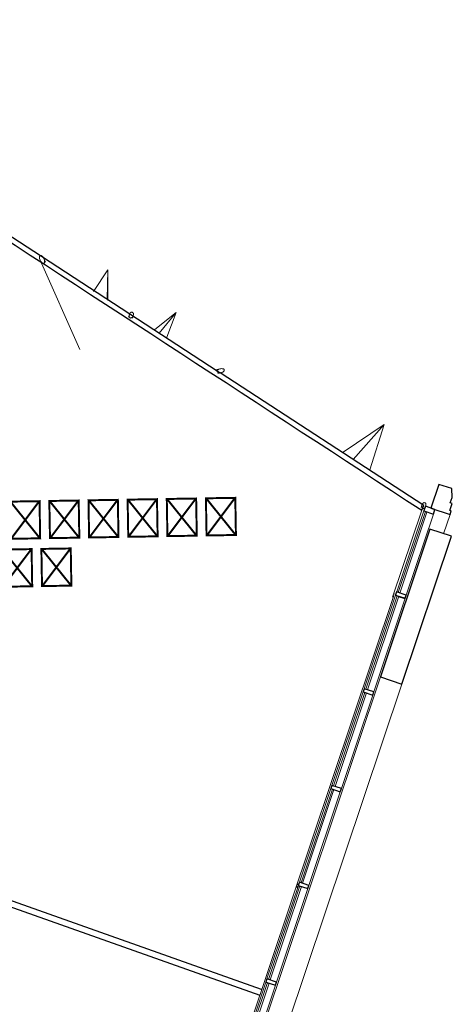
# Model space of a CAD drawing. Header units: millimetres. Extents: x 1512 to 2105, y 794 to 1149.
# Tile 241 of 256: x 1871.01 to 1877.46, y 877.12 to 891.81. Entities that reach past the tile are written whole.
import ezdxf

# ---------------------------------------------------------------- set-up
doc = ezdxf.new("R2010")
doc.units = ezdxf.units.MM
for name, color, linetype, lineweight in [('A-FLOR', 192, 'Continuous', 9), ('A-GENM', 13, 'Continuous', 9), ('A-GLAZ-CURT', 52, 'Continuous', 9), ('A-GLAZ-CWMG', 51, 'Continuous', 9), ('A-WALL', 113, 'Continuous', 9)]:
    doc.layers.add(name, color=color, linetype=linetype, lineweight=lineweight)
doc.styles.get("Standard").update_dxf_attribs({"font": 'arial.ttf'})

# ---------------------------------------------------------------- blocks, each defined once
blk = doc.blocks.new('Generic Models 2 - Generic Models 2-140614-دوم')
at = {"layer": 'A-GENM', "lineweight": 25}
for p, q in [((-83.675, 33.142), (-83.8, 32.791)), ((-83.486, 33.075), (-83.675, 33.142)), ((-83.483, 32.942), (-83.486, 33.075)), ((-83.51, 32.864), (-83.483, 32.942)), ((-83.8, 32.791), (-83.517, 32.691)), ((-83.517, 32.751), (-83.481, 32.854)), ((-83.498, 32.744), (-83.517, 32.751)), ((-83.481, 32.854), (-83.51, 32.864)), ((-83.517, 32.691), (-83.498, 32.744))]:
    blk.add_line(p, q, dxfattribs=at)
at = {"layer": 'A-GENM'}
blk.add_line((-83.618, 32.405), (-83.517, 32.691), dxfattribs=at)
blk = doc.blocks.new('Generic Models 3 - Generic Models 3-147078-دوم')
at = {"layer": 'A-GENM', "lineweight": 25}
for p, q in [((-83.82, 32.477), (-84.596, 30.285)), ((-83.502, 32.364), (-83.82, 32.477)), ((-84.278, 30.173), (-83.502, 32.364)), ((-84.596, 30.285), (-84.278, 30.173))]:
    blk.add_line(p, q, dxfattribs=at)
at = {"layer": 'A-GENM'}
for p, q in [((-89.212, 17.247), (-84.596, 30.285)), ((-84.278, 30.173), (-88.894, 17.135))]:
    blk.add_line(p, q, dxfattribs=at)
blk = doc.blocks.new('System Panel - Glazed-137446-دوم')
at = {"layer": 'A-GLAZ-CURT', "lineweight": 18}
for p, q in [((0.736, 0.049), (-0.736, 0.049)), ((-0.736, 0.049), (-0.736, 0.024)), ((-0.736, 0.024), (0.736, 0.024)), ((0.736, 0.024), (0.736, 0.049))]:
    blk.add_line(p, q, dxfattribs=at)
blk = doc.blocks.new('System Panel - Glazed-137469-دوم')
at = {"layer": 'A-GLAZ-CURT', "lineweight": 18}
for p, q in [((0.564, 0.049), (-0.71, 0.049)), ((-0.71, 0.049), (-0.71, 0.025)), ((-0.71, 0.025), (0.564, 0.025)), ((0.564, 0.025), (0.564, 0.049))]:
    blk.add_line(p, q, dxfattribs=at)
blk = doc.blocks.new('Rectangular Mullion - 50 x 150mm-137335-دوم')
at = {"layer": 'A-GLAZ-CWMG'}
for p, q in [((-84.352, 31.494), (-84.355, 31.486)), ((-84.35, 31.499), (-84.352, 31.494)), ((-84.352, 31.494), (-84.328, 31.485)), ((-84.304, 31.477), (-84.21, 31.444)), ((-84.21, 31.444), (-84.213, 31.436)), ((-84.21, 31.444), (-84.208, 31.449))]:
    blk.add_line(p, q, dxfattribs=at)
blk = doc.blocks.new('Rectangular Mullion - 50 x 150mm-137344-دوم')
at = {"layer": 'A-GLAZ-CWMG'}
for p, q in [((-83.907, 32.749), (-84.332, 31.548)), ((-83.766, 32.699), (-84.191, 31.498)), ((-84.349, 31.501), (-84.35, 31.499)), ((-84.326, 31.491), (-84.35, 31.499)), ((-84.208, 31.449), (-84.302, 31.482)), ((-84.208, 31.451), (-84.208, 31.449))]:
    blk.add_line(p, q, dxfattribs=at)
at = {"layer": 'A-GLAZ-CWMG', "lineweight": 25}
for p, q in [((-83.882, 32.82), (-83.907, 32.749)), ((-83.907, 32.749), (-83.766, 32.699)), ((-83.741, 32.77), (-83.882, 32.82)), ((-83.766, 32.699), (-83.741, 32.77))]:
    blk.add_line(p, q, dxfattribs=at)
blk = doc.blocks.new('Rectangular Mullion - 50 x 150mm-137349-دوم')
at = {"layer": 'A-GLAZ-CWMG'}
for p, q in [((-100.075, -12.921), (-99.584, -11.534)), ((-99.443, -11.584), (-99.934, -12.971))]:
    blk.add_line(p, q, dxfattribs=at)
blk = doc.blocks.new('Rectangular Mullion - 50 x 150mm-V6-دوم')
at = {"layer": 'A-GLAZ-CWMG'}
for p, q in [((-84.84, 30.114), (-84.355, 31.486)), ((-84.213, 31.436), (-84.699, 30.064))]:
    blk.add_line(p, q, dxfattribs=at)
blk = doc.blocks.new('Rectangular Mullion - 50 x 150mm-137391-دوم')
at = {"layer": 'A-GLAZ-CWMG', "lineweight": 25}
for p, q in [((-0.025, 0.075), (0.025, 0.075)), ((-0.025, -0.075), (-0.025, 0.075)), ((0.025, 0.075), (0.025, -0.075)), ((0.025, -0.075), (-0.025, -0.075))]:
    blk.add_line(p, q, dxfattribs=at)
blk = doc.blocks.new('Rectangular Mullion - 50 x 150mm-137392-دوم')
at = {"layer": 'A-GLAZ-CWMG', "lineweight": 25}
for p, q in [((-0.025, 0.075), (0.025, 0.075)), ((-0.025, -0.075), (-0.025, 0.075)), ((0.025, 0.075), (0.025, -0.075)), ((0.025, -0.075), (-0.025, -0.075))]:
    blk.add_line(p, q, dxfattribs=at)
blk = doc.blocks.new('Family2 - Family2-157024-دوم')
at = {"layer": 'A-GLAZ-CURT'}
for p, q in [((-88.245, 35.754), (-88.258, 35.715)), ((-88.201, 35.696), (-88.188, 35.735)), ((-87.872, 35.521), (-87.546, 35.771)), ((-87.807, 35.467), (-87.546, 35.771)), ((-87.807, 35.467), (-87.546, 35.771)), ((-87.694, 35.406), (-87.546, 35.771)), ((-87.872, 35.521), (-87.877, 35.515)), ((-87.694, 35.406), (-87.703, 35.397)), ((-86.906, 34.92), (-86.974, 34.904)), ((-86.97, 34.901), (-86.93, 34.911)), ((-86.94, 34.85), (-86.892, 34.862))]:
    blk.add_line(p, q, dxfattribs=at)
at = {"layer": 'A-GLAZ-CURT', "lineweight": 18, "flags": 128}
for points in [[(-88.242, 35.761), (-88.245, 35.751), (-88.248, 35.742), (-88.248, 35.732), (-88.247, 35.723), (-88.244, 35.715), (-88.24, 35.709), (-88.235, 35.704), (-88.229, 35.701), (-88.222, 35.701), (-88.215, 35.702), (-88.208, 35.706), (-88.201, 35.712), (-88.196, 35.719), (-88.191, 35.728)], [(-88.191, 35.728), (-88.187, 35.737), (-88.185, 35.747), (-88.185, 35.756), (-88.186, 35.765), (-88.188, 35.773), (-88.192, 35.78), (-88.197, 35.784), (-88.204, 35.787), (-88.21, 35.788), (-88.218, 35.786), (-88.225, 35.782), (-88.231, 35.777), (-88.237, 35.769), (-88.242, 35.761)], [(-86.93, 34.911), (-86.938, 34.905), (-86.944, 34.899), (-86.949, 34.893), (-86.951, 34.886), (-86.951, 34.88), (-86.949, 34.874), (-86.945, 34.869), (-86.938, 34.864), (-86.93, 34.861), (-86.921, 34.86), (-86.91, 34.859), (-86.899, 34.86), (-86.888, 34.863), (-86.878, 34.866), (-86.868, 34.871)], [(-86.868, 34.871), (-86.86, 34.877), (-86.853, 34.883), (-86.849, 34.889), (-86.846, 34.896), (-86.846, 34.902), (-86.848, 34.908), (-86.853, 34.913), (-86.859, 34.918), (-86.867, 34.921), (-86.877, 34.922), (-86.887, 34.923), (-86.898, 34.922), (-86.909, 34.919), (-86.92, 34.916), (-86.93, 34.911)]]:
    blk.add_lwpolyline(points, dxfattribs=at)
blk = doc.blocks.new('Family2 - Family2-157026-دوم')
at = {"layer": 'A-GLAZ-CURT'}
for p, q in [((-92.556, 38.669), (-92.568, 38.63)), ((-92.511, 38.612), (-92.498, 38.651)), ((-91.361, 38.659), (-91.732, 38.112)), ((-91.361, 38.659), (-91.245, 37.776)), ((-91.361, 38.659), (-91.284, 37.819)), ((-91.361, 38.659), (-91.284, 37.819)), ((-89.561, 36.586), (-88.993, 35.245)), ((-89.483, 36.554), (-89.506, 36.609))]:
    blk.add_line(p, q, dxfattribs=at)
at = {"layer": 'A-GLAZ-CURT', "lineweight": 18}
for p, q in [((-89.557, 36.576), (-89.551, 36.566)), ((-89.498, 36.584), (-89.501, 36.595)), ((-89.497, 36.573), (-89.498, 36.583)), ((-89.496, 36.562), (-89.497, 36.572)), ((-89.551, 36.565), (-89.544, 36.556)), ((-89.544, 36.556), (-89.537, 36.548)), ((-89.536, 36.548), (-89.53, 36.542)), ((-89.529, 36.542), (-89.522, 36.538)), ((-89.522, 36.538), (-89.516, 36.537)), ((-89.515, 36.537), (-89.51, 36.537)), ((-89.509, 36.538), (-89.505, 36.54)), ((-89.504, 36.541), (-89.501, 36.546)), ((-89.5, 36.546), (-89.498, 36.553)), ((-89.498, 36.553), (-89.497, 36.562))]:
    blk.add_line(p, q, dxfattribs=at)
at = {"layer": 'A-GLAZ-CURT', "lineweight": 18, "flags": 128}
for points in [[(-92.552, 38.677), (-92.556, 38.668), (-92.558, 38.658), (-92.558, 38.649), (-92.557, 38.64), (-92.555, 38.632), (-92.551, 38.625), (-92.546, 38.62), (-92.54, 38.618), (-92.533, 38.617), (-92.526, 38.618), (-92.519, 38.622), (-92.512, 38.627), (-92.507, 38.634), (-92.502, 38.642)], [(-92.502, 38.642), (-92.498, 38.651), (-92.496, 38.661), (-92.495, 38.671), (-92.496, 38.679), (-92.499, 38.687), (-92.503, 38.694), (-92.508, 38.699), (-92.514, 38.702), (-92.521, 38.703), (-92.528, 38.701), (-92.535, 38.698), (-92.542, 38.692), (-92.547, 38.685), (-92.552, 38.677)], [(-89.501, 36.596), (-89.505, 36.607), (-89.51, 36.618), (-89.517, 36.629), (-89.523, 36.639), (-89.531, 36.647), (-89.538, 36.653), (-89.545, 36.657), (-89.552, 36.658), (-89.558, 36.658), (-89.563, 36.655), (-89.567, 36.649), (-89.57, 36.642), (-89.571, 36.633), (-89.571, 36.623)], [(-89.571, 36.623), (-89.569, 36.612), (-89.567, 36.6), (-89.562, 36.588), (-89.557, 36.577)]]:
    blk.add_lwpolyline(points, dxfattribs=at)
blk = doc.blocks.new('Family2 - Family2-157045-دوم')
at = {"layer": 'A-GLAZ-CURT'}
for p, q in [((-86.906, 34.92), (-86.974, 34.904)), ((-86.971, 34.902), (-86.929, 34.911)), ((-86.94, 34.85), (-86.892, 34.862)), ((-84.474, 34.049), (-85.092, 33.647)), ((-84.474, 34.049), (-84.947, 33.533)), ((-84.474, 34.049), (-84.947, 33.533)), ((-84.474, 34.049), (-84.7, 33.376)), ((-85.102, 33.638), (-85.092, 33.647)), ((-84.705, 33.37), (-84.7, 33.376)), ((-83.934, 32.839), (-83.948, 32.799)), ((-83.891, 32.779), (-83.877, 32.819)), ((-85.9, 27.194), (-85.888, 27.163))]:
    blk.add_line(p, q, dxfattribs=at)
at = {"layer": 'A-GLAZ-CURT', "lineweight": 18}
for p, q in [((-86.949, 34.893), (-86.951, 34.887)), ((-86.951, 34.886), (-86.951, 34.88)), ((-86.951, 34.88), (-86.949, 34.874)), ((-86.944, 34.9), (-86.949, 34.893)), ((-86.949, 34.874), (-86.945, 34.869)), ((-86.945, 34.869), (-86.939, 34.865)), ((-86.937, 34.906), (-86.944, 34.9)), ((-86.939, 34.865), (-86.931, 34.862)), ((-86.929, 34.911), (-86.937, 34.906)), ((-86.931, 34.862), (-86.922, 34.86)), ((-86.919, 34.916), (-86.929, 34.911)), ((-86.921, 34.86), (-86.911, 34.859)), ((-86.911, 34.859), (-86.9, 34.86))]:
    blk.add_line(p, q, dxfattribs=at)
at = {"layer": 'A-GLAZ-CURT', "lineweight": 18, "flags": 128}
for points in [[(-86.869, 34.87), (-86.861, 34.876), (-86.854, 34.882), (-86.849, 34.889), (-86.846, 34.895), (-86.846, 34.902), (-86.848, 34.908), (-86.852, 34.913), (-86.858, 34.917), (-86.866, 34.92), (-86.876, 34.922), (-86.886, 34.923), (-86.897, 34.922), (-86.908, 34.92), (-86.919, 34.916)], [(-86.897, 34.861), (-86.889, 34.862), (-86.879, 34.866), (-86.869, 34.87)], [(-83.931, 32.846), (-83.935, 32.837), (-83.937, 32.827), (-83.938, 32.817), (-83.937, 32.808), (-83.934, 32.8), (-83.931, 32.793), (-83.926, 32.788), (-83.919, 32.785), (-83.913, 32.785), (-83.905, 32.786), (-83.898, 32.79), (-83.892, 32.796), (-83.885, 32.803), (-83.88, 32.811)], [(-83.88, 32.811), (-83.877, 32.821), (-83.874, 32.831), (-83.874, 32.84), (-83.874, 32.85), (-83.877, 32.858), (-83.881, 32.864), (-83.886, 32.869), (-83.892, 32.872), (-83.899, 32.873), (-83.906, 32.871), (-83.913, 32.868), (-83.92, 32.862), (-83.926, 32.855), (-83.931, 32.846)]]:
    blk.add_lwpolyline(points, dxfattribs=at)
at = {"layer": 'A-GLAZ-CURT'}
blk.add_ellipse((-84.362, 31.539), major_axis=(-0.0283, 0.01), ratio=0.659253, start_param=1.395115, end_param=2.569057, dxfattribs=at)
blk.add_open_spline([(-85.896, 27.208), (-85.896, 27.207), (-85.895, 27.205), (-85.895, 27.201), (-85.895, 27.197), (-85.894, 27.192), (-85.894, 27.188), (-85.893, 27.184), (-85.893, 27.18), (-85.892, 27.177), (-85.891, 27.173), (-85.891, 27.17), (-85.89, 27.167), (-85.889, 27.164), (-85.888, 27.161), (-85.887, 27.16), (-85.887, 27.159), (-85.886, 27.159)], degree=3, knots=[0.555849, 0.555849, 0.555849, 0.555849, 0.5625, 0.5833333, 0.6041667, 0.625, 0.6458333, 0.6666667, 0.6875, 0.7083333, 0.7291667, 0.75, 0.7708333, 0.7916667, 0.8333333, 0.8541667, 0.8736771, 0.8736771, 0.8736771, 0.8736771], dxfattribs=at)
blk = doc.blocks.new('Family2 - Family2-157046-دوم')
at = {"layer": 'A-GLAZ-CURT'}
for p, q in [((-89.561, 36.586), (-88.993, 35.245)), ((-89.483, 36.554), (-89.506, 36.609)), ((-88.776, 36.107), (-88.556, 36.427)), ((-88.573, 35.985), (-88.556, 36.427)), ((-88.573, 35.985), (-88.556, 36.427)), ((-88.562, 35.968), (-88.556, 36.427)), ((-88.245, 35.754), (-88.258, 35.715)), ((-88.201, 35.696), (-88.188, 35.735))]:
    blk.add_line(p, q, dxfattribs=at)
at = {"layer": 'A-GLAZ-CURT', "lineweight": 18}
for p, q in [((-89.521, 36.538), (-89.515, 36.537)), ((-89.515, 36.537), (-89.509, 36.538))]:
    blk.add_line(p, q, dxfattribs=at)
at = {"layer": 'A-GLAZ-CURT', "lineweight": 18, "flags": 128}
for points in [[(-89.497, 36.574), (-89.498, 36.585), (-89.502, 36.597), (-89.506, 36.609), (-89.511, 36.62), (-89.518, 36.631), (-89.524, 36.64), (-89.532, 36.648), (-89.539, 36.653), (-89.546, 36.657), (-89.553, 36.658), (-89.559, 36.657), (-89.564, 36.654), (-89.568, 36.648), (-89.57, 36.641), (-89.571, 36.632), (-89.571, 36.622)], [(-89.571, 36.622), (-89.569, 36.61), (-89.566, 36.598), (-89.562, 36.586), (-89.556, 36.575), (-89.55, 36.564), (-89.543, 36.555), (-89.536, 36.547), (-89.529, 36.542), (-89.522, 36.538)], [(-89.509, 36.538), (-89.504, 36.541), (-89.5, 36.547), (-89.498, 36.554), (-89.496, 36.563), (-89.497, 36.574)], [(-88.242, 35.761), (-88.245, 35.751), (-88.248, 35.742), (-88.248, 35.732), (-88.247, 35.723), (-88.244, 35.715), (-88.24, 35.709), (-88.235, 35.704), (-88.229, 35.701), (-88.222, 35.701), (-88.215, 35.702), (-88.208, 35.706), (-88.201, 35.712), (-88.196, 35.719), (-88.191, 35.728)], [(-88.191, 35.728), (-88.187, 35.737), (-88.185, 35.747), (-88.185, 35.756), (-88.186, 35.765), (-88.188, 35.773), (-88.192, 35.78), (-88.197, 35.784), (-88.204, 35.787), (-88.21, 35.788), (-88.218, 35.786), (-88.225, 35.782), (-88.231, 35.777), (-88.237, 35.769), (-88.242, 35.761)]]:
    blk.add_lwpolyline(points, dxfattribs=at)
blk = doc.blocks.new('Family2 - Family2-157025-دوم')
at = {"layer": 'A-GLAZ-CURT'}
blk.add_line((-85.897, 27.205), (-85.868, 27.211), dxfattribs=at)
blk.add_open_spline([(-85.867, 27.212), (-85.868, 27.212), (-85.87, 27.212), (-85.874, 27.212), (-85.878, 27.213), (-85.881, 27.214), (-85.883, 27.215), (-85.886, 27.216), (-85.888, 27.217), (-85.89, 27.217), (-85.891, 27.218), (-85.892, 27.218)], degree=3, knots=[-0.7710442, -0.7710442, -0.7710442, -0.7710442, -0.75, -0.7083333, -0.6666667, -0.6458333, -0.625, -0.6041667, -0.5833333, -0.5625, -0.548502, -0.548502, -0.548502, -0.548502], dxfattribs=at)

msp = doc.modelspace()

# ---------------------------------------------------------------- linework, layer by layer
at = {"layer": 'A-FLOR'}
msp.add_line((1871.366, 867.624), (1876.589, 883.217), dxfattribs=at)
at = {"layer": 'A-WALL', "lineweight": 25}
for p, q in [((1845.343, 887.628), (1874.593, 877.259)), ((1874.621, 877.343), (1845.38, 887.719)), ((1874.002, 886.538), (1873.959, 886.566)), ((1877.038, 884.559), (1874.002, 886.538))]:
    msp.add_line(p, q, dxfattribs=at)
at = {"layer": 'A-WALL'}
msp.add_line((1876.572, 883.193), (1877.007, 884.491), dxfattribs=at)
at = {"layer": 'A-WALL', "lineweight": 25, "flags": 128}
for points in [[(1873.959, 886.566), (1871.225, 888.348), (1868.345, 890.225)], [(1877.007, 884.491), (1877.022, 884.525), (1877.038, 884.559)]]:
    msp.add_lwpolyline(points, dxfattribs=at)
at = {"layer": 'A-WALL', "lineweight": 25}
msp.add_open_spline([(1862.647, 893.856), (1867.433, 890.734), (1872.22, 887.613), (1877.007, 884.491)], degree=3, dxfattribs=at)

# ---------------------------------------------------------------- block references
at = {"layer": 'A-GENM', "rotation": 0.975769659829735}
for name in ['Generic Models 2 - Generic Models 2-140614-دوم', 'Generic Models 3 - Generic Models 3-147078-دوم']:
    msp.add_blockref(name, (1961.491, 853.164), dxfattribs=at)
at = {"layer": 'A-GLAZ-CURT'}
for name, p, rotation in [('Family2 - Family2-157026-دوم', (1961.491, 853.164), 0.975769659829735), ('Family2 - Family2-157046-دوم', (1961.491, 853.164), 0.975769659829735), ('Family2 - Family2-157024-دوم', (1961.491, 853.164), 0.975769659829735), ('Family2 - Family2-157045-دوم', (1961.491, 853.164), 0.975769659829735), ('System Panel - Glazed-137469-دوم', (1876.93, 883.921), 71.48084497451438), ('System Panel - Glazed-137446-دوم', (1876.455, 882.502), 71.48084497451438), ('System Panel - Glazed-137446-دوم', (1875.971, 881.06), 71.48084497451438), ('System Panel - Glazed-137446-دوم', (1875.488, 879.617), 71.48084497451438), ('System Panel - Glazed-137446-دوم', (1875.005, 878.174), 71.48084497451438), ('Family2 - Family2-157025-دوم', (1961.491, 853.164), 0.975769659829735), ('System Panel - Glazed-137446-دوم', (1874.521, 876.731), 71.48084497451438)]:
    msp.add_blockref(name, p, dxfattribs=dict(at, rotation=rotation))
at = {"layer": 'A-GLAZ-CWMG', "rotation": 0.975769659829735}
for name, p in [('Rectangular Mullion - 50 x 150mm-137344-دوم', (1961.491, 853.164)), ('Rectangular Mullion - 50 x 150mm-V6-دوم', (1961.491, 853.164)), ('Rectangular Mullion - 50 x 150mm-137335-دوم', (1961.491, 853.164)), ('Rectangular Mullion - 50 x 150mm-137349-دوم', (1975.508, 895.009)), ('Rectangular Mullion - 50 x 150mm-137349-دوم', (1975.024, 893.566)), ('Rectangular Mullion - 50 x 150mm-137349-دوم', (1974.541, 892.123)), ('Rectangular Mullion - 50 x 150mm-137349-دوم', (1974.058, 890.68))]:
    msp.add_blockref(name, p, dxfattribs=at)
at = {"layer": 'A-GLAZ-CWMG', "extrusion": (0, 0, -1), "rotation": 108.5191550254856}
for name, p in [('Rectangular Mullion - 50 x 150mm-137392-دوم', (-1876.696, 883.224)), ('Rectangular Mullion - 50 x 150mm-137391-دوم', (-1876.213, 881.781)), ('Rectangular Mullion - 50 x 150mm-137391-دوم', (-1875.73, 880.338)), ('Rectangular Mullion - 50 x 150mm-137391-دوم', (-1875.246, 878.895)), ('Rectangular Mullion - 50 x 150mm-137391-دوم', (-1874.763, 877.452))]:
    msp.add_blockref(name, p, dxfattribs=at)

# ---------------------------------------------------------------- texts
at = {"insert": (1867.169, 884.484), "char_height": 0.4278, "attachment_point": 1, "rotation": 0.9758}
msp.add_mtext_dynamic_manual_height_columns('{\\fArial|b0|i0|c178|p34;انبار تجهیزات دیجیتالی}', width=7.67229, gutter_width=12.5, heights=[0], dxfattribs=at)

doc.saveas('drawing.dxf')
